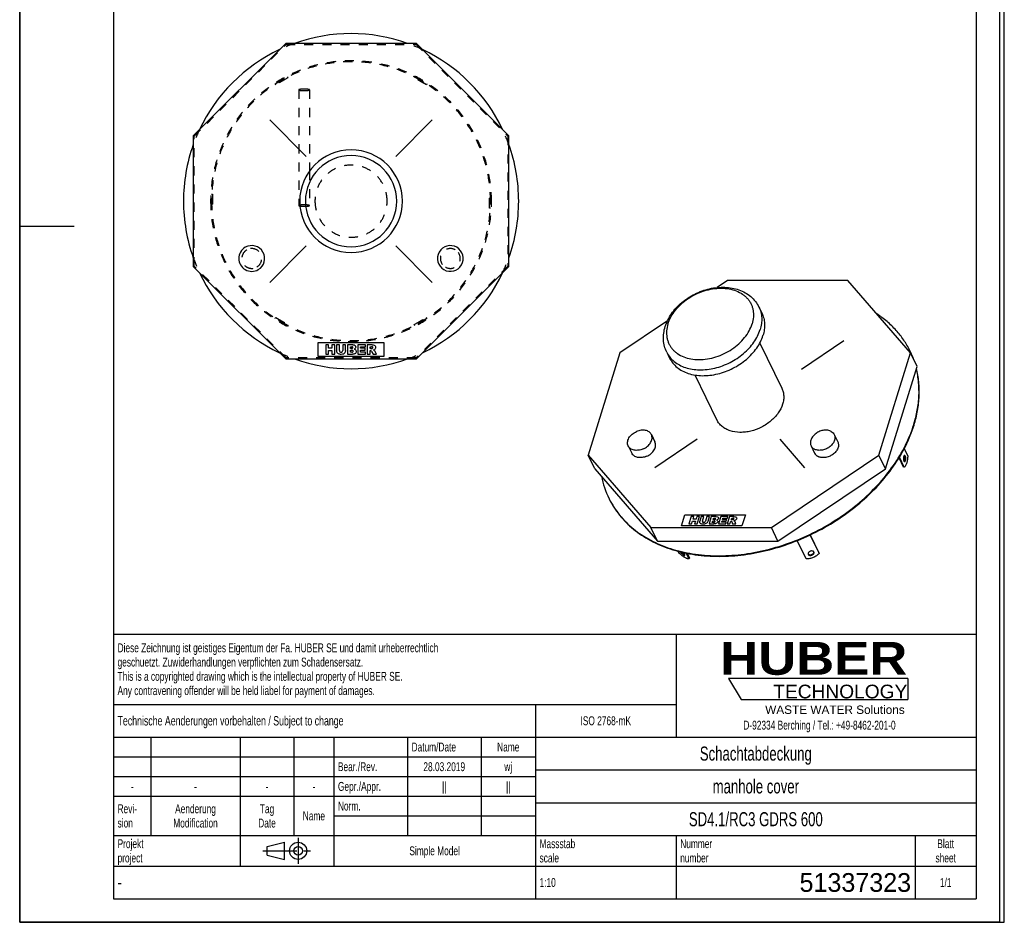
# Model space of a CAD drawing. Header units: millimetres. Extents: x 0 to 2100, y 0 to 2970.
# Tile 1 of 2: x 0 to 2100, y 0 to 1926. Entities that reach past the tile are written whole.
import ezdxf

# ---------------------------------------------------------------- set-up
doc = ezdxf.new("R2010")
doc.units = ezdxf.units.MM
doc.header["$LTSCALE"] = 193.6
doc.linetypes.add('CENTER', pattern=[0.6, 0.375, -0.075, 0.075, -0.075])
doc.linetypes.add('HIDDEN', pattern=[0.2, 0.1, -0.1])
doc.layers.get('0').update_dxf_attribs({"linetype": 'CONTINUOUS'})
for name, color, linetype in [('_ACHSEN', 7, 'CONTINUOUS'), ('_KURVEN', 7, 'CONTINUOUS'), ('_ZEICHNUNGSELEM', 7, 'CONTINUOUS'), ('DEFAULT_2', 8, 'HIDDEN'), ('HUBER_Logo_BL0', 7, 'CONTINUOUS')]:
    doc.layers.add(name, color=color, linetype=linetype)
doc.styles.get("Standard").update_dxf_attribs({"font": 'txt', "width": 0.7})
doc.styles.add('TEXTSTYLE_2', font='ariblk.ttf')
doc.styles.add('TEXTSTYLE_3', font='arial.ttf')
doc.styles.add('TEXTSTYLE_5', font='txt', dxfattribs={"width": 0.8})
doc.styles.add('TEXTSTYLE_6', font='txt')

# ---------------------------------------------------------------- blocks, each defined once
blk = doc.blocks.new('HUBER_LOGO_BL0', base_point=(1705.8, 504.8))
at = {"layer": 'HUBER_Logo_BL0', "color": 5, "linetype": 'Continuous'}
for p, q in [((1894.2, 520.3), (1511.7, 520.3)), ((1511.7, 520.3), (1538.7, 475.3)), ((1894.2, 520.3), (1894.2, 475.3)), ((1538.7, 475.3), (1894.2, 475.3))]:
    blk.add_line(p, q, dxfattribs=at)
at = {"layer": 'HUBER_Logo_BL0', "color": 2, "linetype": 'Continuous', "attachment_point": 3, "line_spacing_factor": 0.78}
for s, insert, char_height, width, style in [('HUBER\\P\\Farial.ttf;\\H29.25;TECHNOLOGY ', (1893.2, 598.3), 70.2, 387.672, 'TEXTSTYLE_2'), ('WASTE WATER Solutions', (1887.6, 462.6), 18, 297.033, 'TEXTSTYLE_3')]:
    blk.add_mtext(s, dxfattribs=dict(at, insert=insert, char_height=char_height, width=width, style=style))
at = {"layer": 'HUBER_Logo_BL0', "color": 2, "linetype": 'Continuous', "insert": (1705.8, 430.2), "char_height": 19, "width": 810.893, "attachment_point": 2, "line_spacing_factor": 0.96}
blk.add_mtext('D-92334 Berching / Tel.: +49-8462-201-0', dxfattribs=at)
blk = doc.blocks.new('PROJEKTIONSMETHODE_1_BL1', base_point=(570, 152.5))
at = {"color": 2, "linetype": 'Continuous'}
for p, q in [((527.8, 161.7), (564.5, 170.8)), ((564.5, 134.2), (564.5, 170.8)), ((527.8, 143.3), (527.8, 161.7)), ((527.8, 143.3), (564.5, 134.2))]:
    blk.add_line(p, q, dxfattribs=at)
at = {"color": 2, "linetype": 'CENTER'}
for p, q in [((593.8, 180), (593.8, 125)), ((518.7, 152.5), (621.3, 152.5))]:
    blk.add_line(p, q, dxfattribs=at)
at = {"color": 2, "linetype": 'Continuous'}
for radius in [18.3, 9.17]:
    blk.add_circle((593.8, 152.5), radius, dxfattribs=at)
blk = doc.blocks.new('*T5')
at = {"color": 3, "linetype": 'Continuous'}
for p, q in [((0, 0), (1840, 0)), ((0, 0), (0, -565)), ((1200, 0), (1200, -220)), ((1840, 0), (1840, -565)), ((0, -150), (1200, -150)), ((900, -150), (900, -565)), ((0, -220), (1840, -220)), ((80, -220), (80, -430)), ((270, -220), (270, -495)), ((385, -220), (385, -430)), ((470, -220), (470, -495)), ((627, -220), (627, -430)), ((784, -220), (784, -430)), ((0, -262), (900, -262)), ((900, -290), (1840, -290)), ((0, -304), (900, -304)), ((0, -346), (900, -346)), ((900, -360), (1840, -360)), ((470, -388), (900, -388)), ((0, -430), (1840, -430)), ((1200, -430), (1200, -565)), ((1710, -430), (1710, -565)), ((0, -495), (1840, -495)), ((0, -565), (1840, -565))]:
    blk.add_line(p, q, dxfattribs=at)
at = {"layer": '_ZEICHNUNGSELEM', "color": 2, "linetype": 'Continuous', "line_spacing_factor": 0.96}
for s, insert, char_height, width, attachment_point in [('Diese Zeichnung ist geistiges Eigentum der Fa. HUBER SE und damit urheberrechtlich \\Pgeschuetzt. Zuwiderhandlungen verpflichten zum Schadensersatz.\\PThis is a copyrighted drawing which is the intellectual property of HUBER SE.\\PAny contravening offender will be held liabel for payment of damages.', (8.75, -19.9), 19, 2214.8571, 1), ('Technische Aenderungen vorbehalten / Subject to change', (8.75, -175), 20, 1524.7619, 1), ('ISO 2768-mK', (1050, -175.5), 19, 332.9524, 2), ('Datum/Date', (635.75, -231.5), 19, 292.2381, 1), ('Name', (842, -231.5), 19, 126.6667, 2), ('Schachtabdeckung', (1370, -240), 30, 680, 2), ('Bear./Rev.', (478.75, -273.5), 19, 272.3333, 1), ('wj', (842, -273.5), 19, 64.2381, 2), ('28.03.2019', (705.5, -273.5), 19, 278.6667, 2), ('Gepr./Appr.', (478.75, -315.5), 19, 299.4762, 1), ('||', (705.5, -315.5), 19, 50.6667, 2), ('||', (842, -315.5), 19, 50.6667, 2), ('manhole cover', (1370, -310), 30, 564.2857, 2), ('-', (40, -315.5), 19, 34.381, 2), ('-', (175, -315.5), 19, 34.381, 2), ('-', (327.5, -315.5), 19, 34.381, 2), ('-', (427.5, -315.5), 19, 34.381, 2), ('Revi-\\Psion', (8.75, -363.3), 19, 138.4286, 1), ('Aenderung\\PModification', (175, -363.3), 19, 295.8571, 2), ('Tag\\PDate', (327.5, -363.3), 19, 110.381, 2), ('Norm. ', (478.75, -357.5), 19, 175.5238, 1), ('SD4.1/RC3 GDRS 600', (1370, -380), 30, 845.7143, 2), ('Name', (427.5, -378.5), 19, 126.6667, 2), ('Projekt\\Pproject', (8.75, -437.8), 19, 183.6667, 1), ('Massstab\\Pscale', (908.75, -437.8), 19, 224.381, 1), ('Nummer\\Pnumber', (1208.75, -437.8), 19, 186.381, 1), ('Blatt\\Psheet', (1775, -437.8), 19, 130.2857, 2), ('Simple Model', (685, -453), 19, 328.4286, 2), ('1:10', (908.75, -520.5), 19, 94.0952, 1), ('1/1', (1775, -520.5), 19, 79.619, 2)]:
    blk.add_mtext(s, dxfattribs=dict(at, insert=insert, char_height=char_height, width=width, attachment_point=attachment_point))
for s, insert, char_height, width, attachment_point, style in [('51337323', (1701.25, -510), 40, 546.6667, 3, 'TEXTSTYLE_6'), ('-', (8.75, -517.5), 25, 18.3333, 1, 'TEXTSTYLE_5')]:
    blk.add_mtext(s, dxfattribs=dict(at, insert=insert, char_height=char_height, width=width, attachment_point=attachment_point, style=style))

msp = doc.modelspace()

# ---------------------------------------------------------------- linework, layer by layer
at = {"color": 7, "linetype": 'Continuous'}
for p, q in [((0, 0), (0, 2970)), ((0, 0), (0, 2970)), ((2100, 0), (2100, 2970)), ((2100, 0), (2100, 2970)), ((567.36, 1875.07), (370.24, 1677.95)), ((846.12, 1875.07), (567.36, 1875.07)), ((1043.24, 1677.95), (846.12, 1875.07)), ((370.24, 1677.95), (370.24, 1399.18)), ((1043.24, 1399.18), (1043.24, 1677.95)), ((370.24, 1399.18), (567.36, 1202.07)), ((846.12, 1202.07), (1043.24, 1399.18)), ((1509.36, 1369.19), (1487.32, 1354.34)), ((1766.12, 1369.19), (1509.36, 1369.19)), ((1899.96, 1214.78), (1766.12, 1369.19)), ((1381.44, 1283.03), (1280.09, 1214.78)), ((567.36, 1202.07), (846.12, 1202.07)), ((1280.09, 1214.78), (1212.61, 996.41)), ((1856.01, 1072.56), (1899.96, 1214.78)), ((1914, 1186.19), (1899.96, 1214.78)), ((1846.52, 967.82), (1914, 1186.19)), ((1832.48, 996.41), (1856.01, 1072.56)), ((1226.64, 967.82), (1212.61, 996.41)), ((1212.61, 996.41), (1346.45, 842.01)), ((1603.21, 842.01), (1832.48, 996.41)), ((1846.52, 967.82), (1832.48, 996.41)), ((1226.64, 967.82), (1360.48, 813.41)), ((1617.24, 813.41), (1846.52, 967.82)), ((1346.45, 842.01), (1603.21, 842.01)), ((1360.48, 813.41), (1346.45, 842.01)), ((1617.24, 813.41), (1603.21, 842.01)), ((1360.48, 813.41), (1617.24, 813.41)), ((0, 0), (2100, 0)), ((0, 0), (2100, 0))]:
    msp.add_line(p, q, dxfattribs=at)
at = {"color": 3, "linetype": 'Continuous'}
for p, q in [((0, 2950), (0, 1485)), ((2090, 2950), (2090, 0)), ((0, 1485), (0, 0)), ((0, 1485), (116, 1485)), ((2090, 0), (0, 0))]:
    msp.add_line(p, q, dxfattribs=at)
at = {"color": 5, "linetype": 'Continuous'}
for p, q in [((200, 2900), (200, 50)), ((2040, 2900), (2040, 50)), ((200, 50), (2040, 50))]:
    msp.add_line(p, q, dxfattribs=at)
at = {"color": 7, "linetype": 'Continuous'}
for centre, radius, start, end in [((706.74, 1538.57), 357.5, 70.27509, 109.72491), ((706.74, 1538.57), 357.5, 115.28068, 154.71932), ((706.74, 1538.57), 357.5, 25.28068, 64.71932), ((706.74, 1538.57), 357.5, 160.27509, 180), ((706.74, 1538.57), 357.5, 0, 19.72491), ((706.74, 1538.57), 357.5, 180, 199.72491), ((706.74, 1538.57), 357.5, 340.27509, 360), ((706.74, 1538.57), 357.5, 205.28068, 244.71932), ((706.74, 1538.57), 357.5, 295.28068, 334.71932), ((1731.51, 1137.59), 186.1, 25.71219, 26.13852), ((1731.05, 1137.38), 186.61, 20.67148, 25.7085), ((1731.7, 1136.16), 186.57, 20.67124, 26.1346), ((706.74, 1538.57), 357.5, 250.27509, 289.72491), ((1426.26, 987.63), 188.8, 191.12129, 206.09224), ((1423.78, 986.58), 186.11, 206.13853, 206.56482)]:
    msp.add_arc(centre, radius, start, end, dxfattribs=at)
for points, knots in [([(1898.58, 1219.58), (1894.74, 1227.4), (1885.9, 1242.61), (1869.49, 1263.48), (1850.07, 1282.26), (1835.47, 1293.1), (1827.78, 1298.11)], [0, 0, 0, 0, 0.244533, 0.4913423, 0.7425511, 1, 1, 1, 1]), ([(1906.92, 1062.08), (1910.03, 1072.14), (1915, 1092.3), (1918.53, 1122.74), (1917.93, 1152.49), (1914.74, 1171.8), (1912.47, 1181.15)], [0, 0, 0, 0, 0.2619929, 0.5150473, 0.7604515, 1, 1, 1, 1]), ([(1907.53, 1060.84), (1910.69, 1071.06), (1915.72, 1091.53), (1919.2, 1122.45), (1918.43, 1152.64), (1915.04, 1172.21), (1912.64, 1181.68)], [0, 0, 0, 0, 0.2621303, 0.5151898, 0.7605221, 1, 1, 1, 1]), ([(1257.31, 903.35), (1260.32, 897.21), (1267.05, 885.22), (1279.11, 868.37), (1293.06, 852.76), (1308.82, 838.47), (1326.28, 825.59), (1351.98, 810.24), (1387.97, 795.09), (1435.27, 783.89), (1486.07, 779.66), (1539.11, 782.47), (1593.09, 792.22), (1646.68, 808.67), (1698.55, 831.41), (1747.42, 859.86), (1792.09, 893.34), (1831.44, 931.01), (1864.49, 971.96), (1890.42, 1015.18), (1902.82, 1045.62), (1907.53, 1060.84)], [0, 0, 0, 0, 0.025303, 0.050752, 0.0764867, 0.1026352, 0.1293098, 0.156603, 0.2132554, 0.2729662, 0.3357172, 0.4012083, 0.4689156, 0.5381521, 0.608126, 0.6779966, 0.7469301, 0.8141549, 0.8790183, 0.9410455, 1, 1, 1, 1]), ([(1257.32, 903.35), (1260.37, 897.24), (1267.17, 885.32), (1279.33, 868.59), (1293.37, 853.09), (1309.2, 838.91), (1326.71, 826.15), (1352.47, 810.94), (1388.5, 795.97), (1435.8, 784.96), (1486.56, 780.9), (1539.52, 783.84), (1593.39, 793.69), (1646.85, 810.21), (1698.58, 832.98), (1747.31, 861.44), (1791.83, 894.89), (1831.06, 932.51), (1864.01, 973.38), (1889.85, 1016.52), (1902.23, 1046.89), (1906.92, 1062.08)], [0, 0, 0, 0, 0.0252979, 0.0507508, 0.0764971, 0.1026637, 0.1293609, 0.1566799, 0.2133875, 0.2731495, 0.33594, 0.4014548, 0.4691686, 0.5383952, 0.6083451, 0.6781813, 0.7470743, 0.8142566, 0.8790799, 0.9410726, 1, 1, 1, 1])]:
    msp.add_open_spline(points, degree=3, knots=knots, dxfattribs=at)
at = {"layer": '_ACHSEN', "color": 8, "linetype": 'HIDDEN'}
for p, q in [((545, 1788.71), (570.98, 1803.71)), ((545, 1788.71), (545.19, 1788.38)), ((545.19, 1788.38), (545.2, 1788.36)), ((545.2, 1788.36), (546, 1786.98)), ((571.98, 1801.98), (546, 1786.98)), ((563.62, 1799.46), (552.36, 1792.96)), ((552.36, 1792.96), (553.36, 1791.23)), ((564.62, 1797.73), (553.36, 1791.23)), ((563.62, 1799.46), (564.62, 1797.73)), ((570.98, 1803.71), (571.17, 1803.38)), ((571.17, 1803.38), (571.18, 1803.37)), ((571.18, 1803.37), (571.98, 1801.98)), ((842.3, 1803.37), (841.5, 1801.98)), ((867.48, 1786.98), (841.5, 1801.98)), ((842.31, 1803.38), (842.3, 1803.37)), ((842.5, 1803.71), (842.31, 1803.38)), ((842.5, 1803.71), (868.48, 1788.71)), ((849.86, 1799.46), (848.86, 1797.73)), ((860.12, 1791.23), (848.86, 1797.73)), ((861.12, 1792.96), (849.86, 1799.46)), ((861.12, 1792.96), (860.12, 1791.23)), ((868.28, 1788.36), (867.48, 1786.98)), ((868.29, 1788.38), (868.28, 1788.36)), ((868.48, 1788.71), (868.29, 1788.38)), ((409.24, 1523.57), (409.24, 1553.57)), ((409.24, 1553.57), (409.62, 1553.57)), ((409.24, 1545.07), (411.24, 1545.07)), ((409.24, 1545.07), (409.24, 1538.57)), ((409.24, 1538.57), (409.24, 1532.07)), ((409.62, 1553.57), (409.66, 1553.57)), ((409.66, 1553.57), (411.24, 1553.57)), ((411.24, 1553.57), (411.24, 1523.57)), ((411.24, 1545.07), (411.24, 1532.07)), ((1003.82, 1553.57), (1002.24, 1553.57)), ((1002.24, 1523.57), (1002.24, 1553.57)), ((1004.24, 1545.07), (1002.24, 1545.07)), ((1002.24, 1532.07), (1002.24, 1545.07)), ((1003.86, 1553.57), (1003.82, 1553.57)), ((1004.24, 1553.57), (1003.86, 1553.57)), ((1004.24, 1553.57), (1004.24, 1523.57)), ((1004.24, 1538.57), (1004.24, 1545.07)), ((1004.24, 1532.07), (1004.24, 1538.57)), ((409.24, 1532.07), (411.24, 1532.07)), ((409.24, 1523.57), (409.62, 1523.57)), ((409.62, 1523.57), (409.66, 1523.57)), ((409.66, 1523.57), (411.24, 1523.57)), ((1004.24, 1532.07), (1002.24, 1532.07)), ((1003.82, 1523.57), (1002.24, 1523.57)), ((1003.86, 1523.57), (1003.82, 1523.57)), ((1004.24, 1523.57), (1003.86, 1523.57)), ((545, 1288.42), (545.19, 1288.75)), ((570.98, 1273.42), (545, 1288.42)), ((545.19, 1288.75), (545.2, 1288.78)), ((545.2, 1288.78), (546, 1290.16)), ((546, 1290.16), (571.98, 1275.16)), ((552.36, 1284.17), (553.36, 1285.91)), ((552.36, 1284.17), (563.62, 1277.67)), ((553.36, 1285.91), (564.62, 1279.41)), ((841.5, 1275.16), (867.48, 1290.16)), ((868.48, 1288.42), (842.5, 1273.42)), ((848.86, 1279.41), (860.12, 1285.91)), ((849.86, 1277.67), (861.12, 1284.17)), ((861.12, 1284.17), (860.12, 1285.91)), ((868.28, 1288.78), (867.48, 1290.16)), ((868.29, 1288.75), (868.28, 1288.78)), ((868.48, 1288.42), (868.29, 1288.75)), ((563.62, 1277.67), (564.62, 1279.41)), ((570.98, 1273.42), (571.17, 1273.75)), ((571.17, 1273.75), (571.18, 1273.77)), ((571.18, 1273.77), (571.98, 1275.16)), ((842.3, 1273.77), (841.5, 1275.16)), ((842.31, 1273.75), (842.3, 1273.77)), ((842.5, 1273.42), (842.31, 1273.75)), ((849.86, 1277.67), (848.86, 1279.41))]:
    msp.add_line(p, q, dxfattribs=at)
at = {"layer": '_ACHSEN', "color": 7, "linetype": 'Continuous'}
for p, q in [((1576.63, 1312.7), (1582.73, 1300.27)), ((1578.29, 1235.55), (1625.41, 1139.52)), ((1380.02, 1216.23), (1386.13, 1203.79)), ((1440.04, 1167.71), (1487.16, 1071.68)), ((1347.2, 1040.6), (1354.83, 1025.06)), ((1737.26, 1040.6), (1744.89, 1025.06)), ((1297.83, 1016.37), (1305.45, 1000.83)), ((1687.88, 1016.37), (1695.51, 1000.83)), ((1886.48, 1010.28), (1894.03, 994.89)), ((1884.92, 971.39), (1875.4, 990.8)), ((1886.77, 971.39), (1876.43, 992.46)), ((1886.77, 971.39), (1884.92, 971.39)), ((1685.62, 826.29), (1704.8, 787.2)), ((1685.75, 826.35), (1704.3, 788.55)), ((1677.24, 775.45), (1658.18, 814.29)), ((1406.86, 787.2), (1404.72, 791.54)), ((1421.12, 787.74), (1427.16, 775.45)), ((1423.36, 787.27), (1428.5, 776.8)), ((1681.88, 785.28), (1682, 784.99)), ((1694.07, 789.79), (1693.94, 790.08)), ((1704.8, 787.2), (1704.3, 788.55)), ((1427.16, 775.45), (1428.5, 776.8))]:
    msp.add_line(p, q, dxfattribs=at)
for centre, radius, start, end in [((706.74, 1538.57), 109.5, 0, 180), ((706.74, 1538.57), 109.5, 180, 360), ((494.99, 1416.32), 27.5, 120, 300), ((494.99, 1416.32), 27.5, 300, 120), ((918.48, 1416.32), 27.5, 60, 240), ((918.48, 1416.32), 27.5, 240, 60)]:
    msp.add_arc(centre, radius, start, end, dxfattribs=at)
at = {"layer": '_ACHSEN', "color": 9, "linetype": 'Continuous'}
for start, end in [(0, 180), (180, 360)]:
    msp.add_arc((706.74, 1538.57), 97.33, start, end, dxfattribs=at)
at = {"layer": '_ACHSEN', "color": 8, "linetype": 'HIDDEN'}
for centre, radius, start, end in [((706.74, 1538.57), 77, 0, 180), ((706.74, 1538.57), 77, 180, 360), ((494.99, 1416.32), 21.2, 120, 300), ((494.99, 1416.32), 21.2, 300, 120), ((918.48, 1416.32), 21.2, 60, 240), ((918.48, 1416.32), 21.2, 240, 60)]:
    msp.add_arc(centre, radius, start, end, dxfattribs=at)
at = {"layer": '_ACHSEN', "color": 7, "linetype": 'Continuous'}
for points, knots in [([(1376.72, 1270.93), (1378.21, 1275.74), (1382.06, 1285.27), (1390.06, 1298.67), (1400.11, 1311.15), (1416, 1326.33), (1434.82, 1338.6), (1455.38, 1347.38), (1471.39, 1352.08), (1487.6, 1354.74), (1503.65, 1355.28), (1519.22, 1353.63), (1533.95, 1349.76), (1547.5, 1343.65), (1559.48, 1335.35), (1569.47, 1325.02), (1574.55, 1316.94), (1576.63, 1312.7)], [0, 0, 0, 0, 0.0602636, 0.1222747, 0.1860361, 0.2513419, 0.3846533, 0.4517738, 0.5183244, 0.5837695, 0.6477025, 0.7098968, 0.7703338, 0.8291955, 0.8868171, 0.9436113, 1, 1, 1, 1]), ([(1582.73, 1300.27), (1584.46, 1296.74), (1587.23, 1289.21), (1589.02, 1277.14), (1588.45, 1264.55), (1586.57, 1256.19), (1585.28, 1252.03)], [0, 0, 0, 0, 0.2390843, 0.4829162, 0.7355749, 1, 1, 1, 1]), ([(1380.02, 1216.23), (1378, 1220.35), (1375.59, 1226.88), (1373.73, 1235.93), (1372.76, 1245.21), (1373.24, 1257.06), (1375.31, 1266.36), (1376.72, 1270.93)], [0, 0, 0, 0, 0.245677, 0.3691889, 0.4933278, 0.7440963, 1, 1, 1, 1]), ([(1386.13, 1203.79), (1387.97, 1200.03), (1392.58, 1192.8), (1401.79, 1183.58), (1413.09, 1176.13), (1426.14, 1170.63), (1440.63, 1167.21), (1456.19, 1165.91), (1472.44, 1166.77), (1488.97, 1169.76), (1505.39, 1174.8), (1526.48, 1184.04), (1545.76, 1196.74), (1561.98, 1212.26), (1572.1, 1224.81), (1580.04, 1238.05), (1583.84, 1247.37), (1585.28, 1252.03)], [0, 0, 0, 0, 0.0506985, 0.1025338, 0.1564624, 0.21314, 0.2728775, 0.3356566, 0.4011768, 0.4689144, 0.5381819, 0.608187, 0.7468171, 0.8140719, 0.8789642, 0.9410192, 1, 1, 1, 1]), ([(1625.41, 1139.52), (1626.63, 1137.03), (1628.58, 1131.74), (1629.84, 1123.25), (1629.44, 1114.4), (1628.11, 1108.52), (1627.21, 1105.6)], [0, 0, 0, 0, 0.2390843, 0.4829162, 0.7355749, 1, 1, 1, 1]), ([(1627.21, 1105.6), (1625.14, 1098.89), (1620.08, 1089.1), (1610.82, 1077.64), (1602.34, 1069.52), (1592.72, 1062.31), (1578.73, 1054.16), (1563.48, 1048.46), (1547.85, 1045.64), (1532.99, 1044.85), (1518.66, 1046.94), (1506.12, 1052.22), (1498.18, 1057.46), (1491.7, 1063.95), (1488.46, 1069.03), (1487.16, 1071.68)], [0, 0, 0, 0, 0.1207626, 0.1857005, 0.2530024, 0.322015, 0.3919658, 0.531102, 0.598887, 0.6644532, 0.7867106, 0.843428, 0.8973944, 0.9492659, 1, 1, 1, 1]), ([(1347.2, 1040.6), (1346.66, 1041.71), (1345.24, 1043.84), (1342.33, 1046.44), (1338.73, 1048.39), (1333.06, 1050.09), (1325.01, 1050.22), (1318.7, 1048.46), (1315.62, 1047.14)], [0, 0, 0, 0, 0.1054791, 0.2141866, 0.3286614, 0.4503544, 0.7147104, 1, 1, 1, 1]), ([(1731, 1047.14), (1729.93, 1047.76), (1727.59, 1048.81), (1723.77, 1049.77), (1719.64, 1050.12), (1713.8, 1049.79), (1706.44, 1047.85), (1698.42, 1043.51), (1691.88, 1037.56), (1688.15, 1031.56), (1686.63, 1026.58), (1686.26, 1022.98), (1686.64, 1019.52), (1687.39, 1017.37), (1687.88, 1016.37)], [0, 0, 0, 0, 0.0566342, 0.116506, 0.1796248, 0.2456603, 0.3836298, 0.5240835, 0.6596091, 0.784302, 0.8419659, 0.8966201, 0.9489477, 1, 1, 1, 1]), ([(1297.83, 1016.37), (1297.23, 1017.59), (1296.36, 1020.28), (1296.22, 1024.6), (1297.19, 1029.06), (1299.23, 1033.46), (1302.22, 1037.64), (1307.38, 1042.74), (1312.19, 1045.68), (1315.62, 1047.14)], [0, 0, 0, 0, 0.1039612, 0.2117209, 0.3261174, 0.4485325, 0.5788873, 0.7159014, 1, 1, 1, 1]), ([(1329.41, 1009.83), (1332.84, 1011.29), (1337.65, 1014.22), (1342.81, 1019.33), (1345.8, 1023.51), (1347.84, 1027.91), (1348.81, 1032.37), (1348.67, 1036.69), (1347.8, 1039.37), (1347.2, 1040.6)], [0, 0, 0, 0, 0.2840986, 0.4211127, 0.5514675, 0.6738826, 0.7882791, 0.8960388, 1, 1, 1, 1]), ([(1737.26, 1040.6), (1737.75, 1039.6), (1738.51, 1037.45), (1738.89, 1033.99), (1738.51, 1030.39), (1736.99, 1025.41), (1733.26, 1019.41), (1726.72, 1013.46), (1718.7, 1009.11), (1711.34, 1007.18), (1705.5, 1006.84), (1701.37, 1007.2), (1697.55, 1008.16), (1695.21, 1009.21), (1694.14, 1009.83)], [0, 0, 0, 0, 0.0510523, 0.1033799, 0.1580341, 0.215698, 0.3403909, 0.4759165, 0.6163702, 0.7543397, 0.8203752, 0.883494, 0.9433658, 1, 1, 1, 1]), ([(1731, 1047.14), (1732.35, 1046.36), (1734.81, 1044.48), (1736.6, 1041.94), (1737.26, 1040.6)], [0, 0, 0, 0, 0.5105782, 1, 1, 1, 1]), ([(1329.41, 1009.83), (1326.33, 1008.51), (1320.02, 1006.74), (1311.97, 1006.88), (1306.3, 1008.58), (1302.7, 1010.53), (1299.79, 1013.13), (1298.37, 1015.25), (1297.83, 1016.37)], [0, 0, 0, 0, 0.2852896, 0.5496456, 0.6713386, 0.7858134, 0.8945209, 1, 1, 1, 1]), ([(1337.04, 994.29), (1340.47, 995.75), (1345.28, 998.68), (1350.44, 1003.79), (1353.43, 1007.97), (1355.46, 1012.37), (1356.44, 1016.83), (1356.29, 1021.15), (1355.43, 1023.83), (1354.83, 1025.06)], [0, 0, 0, 0, 0.2840986, 0.4211127, 0.5514675, 0.6738826, 0.7882791, 0.8960388, 1, 1, 1, 1]), ([(1687.88, 1016.37), (1688.54, 1015.03), (1690.33, 1012.49), (1692.79, 1010.61), (1694.14, 1009.83)], [0, 0, 0, 0, 0.4894218, 1, 1, 1, 1]), ([(1744.89, 1025.06), (1745.38, 1024.06), (1746.13, 1021.91), (1746.51, 1018.45), (1746.14, 1014.85), (1744.62, 1009.87), (1740.89, 1003.87), (1734.35, 997.92), (1726.33, 993.57), (1718.97, 991.64), (1713.13, 991.3), (1709, 991.66), (1705.18, 992.62), (1702.84, 993.67), (1701.77, 994.29)], [0, 0, 0, 0, 0.0510523, 0.1033799, 0.1580341, 0.215698, 0.3403909, 0.4759165, 0.6163702, 0.7543397, 0.8203752, 0.883494, 0.9433658, 1, 1, 1, 1]), ([(1337.04, 994.29), (1333.95, 992.97), (1327.64, 991.2), (1319.59, 991.34), (1313.92, 993.04), (1310.33, 994.99), (1307.42, 997.59), (1306, 999.71), (1305.45, 1000.83)], [0, 0, 0, 0, 0.2852896, 0.5496456, 0.6713386, 0.7858134, 0.8945209, 1, 1, 1, 1]), ([(1695.51, 1000.83), (1696.17, 999.49), (1697.96, 996.95), (1700.42, 995.07), (1701.77, 994.29)], [0, 0, 0, 0, 0.4894218, 1, 1, 1, 1]), ([(1887.35, 995.86), (1887.21, 995.86), (1886.93, 995.8), (1886.54, 995.55), (1886.18, 995.16), (1885.71, 994.41), (1885.25, 993.17), (1884.91, 991.44), (1884.78, 989.52), (1884.87, 987.59), (1885.18, 985.82), (1885.54, 984.73), (1885.77, 984.26)], [0, 0, 0, 0, 0.0313934, 0.066536, 0.1078922, 0.1565391, 0.2753624, 0.4178848, 0.5738379, 0.7308845, 0.876531, 1, 1, 1, 1]), ([(1887.08, 994.45), (1887.03, 994.54), (1886.85, 994.89), (1886.62, 995.21), (1886.43, 995.41)], [0, 0, 0, 0, 0.2786223, 1, 1, 1, 1]), ([(1886.43, 983.3), (1886.66, 983.54), (1887.08, 984.19), (1887.54, 985.36), (1887.86, 986.8), (1888.04, 988.41), (1888.05, 990.08), (1887.89, 991.7), (1887.59, 993.17), (1887.27, 994.06), (1887.08, 994.45)], [0, 0, 0, 0, 0.0866466, 0.1962804, 0.3252186, 0.4669439, 0.613478, 0.7563449, 0.8874461, 1, 1, 1, 1]), ([(1894.03, 994.89), (1894, 992.26), (1893.73, 988.39), (1892.86, 983.45), (1892, 980.12), (1890.95, 977.19), (1889.74, 974.72), (1888.38, 972.77), (1887.31, 971.76), (1886.77, 971.39)], [0, 0, 0, 0, 0.3121755, 0.4589902, 0.5954763, 0.719105, 0.8280294, 0.9214149, 1, 1, 1, 1]), ([(1888.92, 994.45), (1888.82, 994.66), (1888.6, 995.03), (1888.22, 995.49), (1887.8, 995.78), (1887.49, 995.86), (1887.35, 995.86)], [0, 0, 0, 0, 0.3159479, 0.5820842, 0.8045575, 1, 1, 1, 1]), ([(1887.35, 982.86), (1887.48, 982.86), (1887.76, 982.92), (1888.15, 983.16), (1888.51, 983.56), (1888.98, 984.3), (1889.44, 985.54), (1889.78, 987.27), (1889.91, 989.19), (1889.82, 991.12), (1889.51, 992.9), (1889.15, 993.98), (1888.92, 994.45)], [0, 0, 0, 0, 0.0313934, 0.066536, 0.1078922, 0.1565391, 0.2753624, 0.4178848, 0.5738379, 0.7308845, 0.876531, 1, 1, 1, 1]), ([(1885.77, 984.26), (1885.88, 984.06), (1886.09, 983.68), (1886.47, 983.22), (1886.89, 982.93), (1887.2, 982.86), (1887.35, 982.86)], [0, 0, 0, 0, 0.3159479, 0.5820842, 0.8045575, 1, 1, 1, 1]), ([(1427.16, 775.45), (1426.61, 775.36), (1425.35, 775.4), (1423.33, 775.91), (1420.99, 776.86), (1418.4, 778.24), (1415.62, 780.01), (1411.64, 782.91), (1408.75, 785.4), (1406.86, 787.2)], [0, 0, 0, 0, 0.0686659, 0.1553357, 0.2607502, 0.3838241, 0.522397, 0.6735982, 1, 1, 1, 1]), ([(1409.42, 790.39), (1409.43, 790.36), (1409.47, 790.26), (1409.52, 790.16), (1409.56, 790.08)], [0, 0, 0, 0, 0.2428476, 1, 1, 1, 1]), ([(1409.56, 790.08), (1409.78, 789.62), (1410.38, 788.66), (1411.48, 787.27), (1412.8, 785.89), (1414.21, 784.65), (1415.41, 783.79), (1416.33, 783.27), (1416.93, 782.99), (1417.47, 782.82), (1417.92, 782.75), (1418.31, 782.78), (1418.51, 782.9), (1418.58, 782.97)], [0, 0, 0, 0, 0.1275652, 0.2782049, 0.4398875, 0.5992188, 0.7430864, 0.8056565, 0.8604679, 0.9068315, 0.9446349, 0.9747798, 1, 1, 1, 1]), ([(1411.94, 789.77), (1412.42, 789.12), (1413.48, 787.89), (1415.21, 786.27), (1416.73, 785.15), (1417.88, 784.51), (1418.41, 784.3), (1418.66, 784.23)], [0, 0, 0, 0, 0.2718807, 0.552998, 0.8060866, 0.9119476, 1, 1, 1, 1]), ([(1418.35, 784.99), (1418.2, 785.31), (1417.81, 785.98), (1416.82, 787.36), (1415.92, 788.35), (1415.27, 788.99)], [0, 0, 0, 0, 0.2120221, 0.4561508, 1, 1, 1, 1]), ([(1418.58, 782.97), (1418.66, 783.06), (1418.79, 783.31), (1418.78, 783.79), (1418.64, 784.37), (1418.46, 784.77), (1418.35, 784.99)], [0, 0, 0, 0, 0.1693051, 0.3817416, 0.6574059, 1, 1, 1, 1]), ([(1704.8, 787.2), (1703.25, 785.27), (1699.46, 781.76), (1692.63, 777.94), (1685.06, 775.64), (1679.79, 775.28), (1677.24, 775.45)], [0, 0, 0, 0, 0.2392544, 0.494328, 0.7524341, 1, 1, 1, 1]), ([(1693.94, 790.08), (1693.81, 790.34), (1693.47, 790.85), (1692.77, 791.45), (1691.89, 791.91), (1690.5, 792.32), (1688.52, 792.37), (1686.17, 791.77), (1684.05, 790.6), (1682.68, 789.22), (1681.99, 787.97), (1681.7, 787.05), (1681.65, 786.14), (1681.78, 785.55), (1681.88, 785.28)], [0, 0, 0, 0, 0.0512439, 0.1050335, 0.1626019, 0.2244657, 0.3595633, 0.5041896, 0.6478009, 0.7802313, 0.8405011, 0.8965826, 0.9492571, 1, 1, 1, 1]), ([(1681.71, 785.99), (1682.02, 785.52), (1682.94, 784.71), (1684.78, 784.11), (1686.89, 784.08), (1689.07, 784.6), (1691.05, 785.62), (1692.64, 787.03), (1693.63, 788.67), (1693.81, 789.9), (1693.74, 790.45)], [0, 0, 0, 0, 0.1049478, 0.2241204, 0.3577942, 0.5001611, 0.6424943, 0.7760773, 0.8951351, 1, 1, 1, 1]), ([(1682, 784.99), (1682.13, 784.73), (1682.47, 784.23), (1683.17, 783.62), (1684.05, 783.16), (1685.45, 782.75), (1687.42, 782.71), (1689.78, 783.31), (1691.89, 784.48), (1693.26, 785.86), (1693.96, 787.1), (1694.24, 788.03), (1694.29, 788.94), (1694.17, 789.52), (1694.07, 789.79)], [0, 0, 0, 0, 0.0512439, 0.1050335, 0.1626019, 0.2244657, 0.3595633, 0.5041896, 0.6478009, 0.7802313, 0.8405011, 0.8965826, 0.9492571, 1, 1, 1, 1])]:
    msp.add_open_spline(points, degree=3, knots=knots, dxfattribs=at)
at = {"layer": '_ACHSEN', "color": 9, "linetype": 'Continuous'}
for points, knots in [([(1382.7, 1276.66), (1384.29, 1281.81), (1388.73, 1292.09), (1398.34, 1306.37), (1410.74, 1319.51), (1425.45, 1331.01), (1441.93, 1340.45), (1459.55, 1347.49), (1477.66, 1351.86), (1495.6, 1353.39), (1512.69, 1352.01), (1528.3, 1347.74), (1539.75, 1341.78), (1547.48, 1335.75), (1552.48, 1330.7), (1556.71, 1325.13), (1560.11, 1319.08), (1562.66, 1312.63), (1564.34, 1305.82), (1565.12, 1298.74), (1564.96, 1288.89), (1563.48, 1281.49), (1561.99, 1276.66)], [0, 0, 0, 0, 0.0610728, 0.1260045, 0.1942856, 0.2649997, 0.336966, 0.4088767, 0.4794293, 0.5474599, 0.6120808, 0.672823, 0.7297742, 0.7570858, 0.7837831, 0.8100557, 0.836119, 0.8622016, 0.888531, 0.915319, 0.9427499, 1, 1, 1, 1]), ([(1576.63, 1312.7), (1578.36, 1309.17), (1581.13, 1301.64), (1582.92, 1289.58), (1582.35, 1276.98), (1580.47, 1268.63), (1579.18, 1264.47)], [0, 0, 0, 0, 0.2390843, 0.4829162, 0.7355749, 1, 1, 1, 1]), ([(1382.7, 1276.66), (1381.2, 1271.84), (1379.72, 1264.43), (1379.56, 1254.58), (1380.34, 1247.5), (1382.02, 1240.7), (1384.57, 1234.24), (1387.98, 1228.19), (1392.2, 1222.62), (1397.2, 1217.58), (1404.93, 1211.54), (1416.39, 1205.58), (1432, 1201.32), (1449.09, 1199.94), (1467.02, 1201.46), (1485.13, 1205.83), (1502.76, 1212.87), (1519.23, 1222.32), (1533.94, 1233.82), (1546.34, 1246.95), (1555.95, 1261.23), (1560.4, 1271.51), (1561.99, 1276.66)], [0, 0, 0, 0, 0.0572501, 0.084681, 0.111469, 0.1377984, 0.163881, 0.1899443, 0.2162169, 0.2429142, 0.2702258, 0.327177, 0.3879192, 0.4525401, 0.5205707, 0.5911233, 0.663034, 0.7350003, 0.8057144, 0.8739955, 0.9389272, 1, 1, 1, 1]), ([(1380.02, 1216.23), (1381.87, 1212.46), (1386.48, 1205.24), (1395.69, 1196.01), (1406.98, 1188.56), (1420.04, 1183.07), (1434.53, 1179.64), (1450.09, 1178.34), (1466.34, 1179.2), (1482.87, 1182.19), (1499.29, 1187.23), (1520.38, 1196.47), (1539.66, 1209.17), (1555.88, 1224.7), (1566, 1237.24), (1573.94, 1250.48), (1577.74, 1259.8), (1579.18, 1264.47)], [0, 0, 0, 0, 0.0506985, 0.1025338, 0.1564624, 0.21314, 0.2728775, 0.3356566, 0.4011768, 0.4689144, 0.5381819, 0.608187, 0.7468171, 0.8140719, 0.8789642, 0.9410192, 1, 1, 1, 1])]:
    msp.add_open_spline(points, degree=3, knots=knots, dxfattribs=at)
at = {"layer": '_KURVEN', "color": 4, "linetype": 'Continuous'}
for p, q in [((611.28, 1634.03), (533.5, 1711.81)), ((802.2, 1634.03), (879.98, 1711.81)), ((611.28, 1443.11), (533.5, 1365.33)), ((802.2, 1443.11), (879.98, 1365.33)), ((1667.32, 1180.37), (1757.79, 1241.3)), ((636.74, 1237.07), (776.74, 1237.07)), ((636.74, 1207.07), (636.74, 1237.07)), ((652.65, 1232.07), (652.65, 1212.07)), ((658.83, 1232.07), (652.65, 1232.07)), ((658.83, 1225.07), (658.83, 1232.07)), ((665.58, 1225.07), (658.83, 1225.07)), ((658.83, 1212.07), (658.83, 1220.16)), ((658.83, 1220.16), (665.58, 1220.16)), ((671.79, 1232.07), (665.58, 1232.07)), ((665.58, 1232.07), (665.58, 1225.07)), ((665.58, 1220.16), (665.58, 1212.07)), ((671.79, 1212.07), (671.79, 1232.07)), ((682.07, 1232.07), (675.91, 1232.07)), ((675.91, 1232.07), (675.91, 1220.14)), ((682.07, 1219.86), (682.07, 1232.07)), ((688.91, 1232.07), (688.91, 1219.86)), ((695.07, 1232.07), (688.91, 1232.07)), ((695.07, 1220.14), (695.07, 1232.07)), ((699.18, 1232.07), (699.18, 1212.07)), ((710.75, 1232.07), (699.18, 1232.07)), ((705.41, 1224.22), (705.41, 1228.01)), ((705.41, 1228.01), (708.14, 1228.01)), ((708.1, 1224.22), (705.41, 1224.22)), ((705.41, 1216.36), (705.41, 1220.42)), ((705.41, 1220.42), (708.55, 1220.42)), ((720.89, 1232.07), (720.89, 1212.07)), ((737.45, 1232.07), (720.89, 1232.07)), ((727.08, 1224.62), (727.08, 1227.8)), ((727.08, 1227.8), (737.45, 1227.8)), ((736.7, 1224.62), (727.08, 1224.62)), ((727.08, 1216.6), (727.08, 1220.54)), ((727.08, 1220.54), (736.7, 1220.54)), ((736.7, 1220.54), (736.7, 1224.62)), ((737.45, 1227.8), (737.45, 1232.07)), ((751.46, 1232.07), (741.16, 1232.07)), ((741.16, 1232.07), (741.16, 1212.07)), ((747.37, 1223.96), (747.37, 1228.03)), ((747.37, 1228.03), (750.08, 1228.03)), ((749.97, 1223.96), (747.37, 1223.96)), ((747.37, 1212.07), (747.37, 1220.18)), ((747.37, 1220.18), (747.91, 1220.18)), ((750.54, 1218.18), (753.85, 1212.07)), ((776.74, 1237.07), (776.74, 1207.07)), ((776.74, 1207.07), (636.74, 1207.07)), ((652.65, 1212.07), (658.83, 1212.07)), ((665.58, 1212.07), (671.79, 1212.07)), ((699.18, 1212.07), (709.85, 1212.07)), ((708.57, 1216.36), (705.41, 1216.36)), ((720.89, 1212.07), (737.75, 1212.07)), ((737.75, 1216.6), (727.08, 1216.6)), ((737.75, 1212.07), (737.75, 1216.6)), ((741.16, 1212.07), (747.37, 1212.07)), ((753.85, 1212.07), (760.83, 1212.07)), ((760.83, 1212.07), (757.83, 1217.85)), ((1445.26, 1030.82), (1354.79, 969.89)), ((1621.1, 1030.82), (1673.92, 969.89)), ((1411.57, 845.92), (1418.83, 869.42)), ((1418.83, 869.42), (1547.78, 869.42)), ((1432.27, 865.51), (1427.43, 849.84)), ((1437.96, 865.51), (1432.27, 865.51)), ((1436.27, 860.03), (1437.96, 865.51)), ((1444.18, 865.51), (1442.49, 860.03)), ((1449.9, 865.51), (1444.18, 865.51)), ((1445.06, 849.84), (1449.9, 865.51)), ((1453.7, 865.51), (1450.81, 856.17)), ((1459.38, 865.51), (1453.7, 865.51)), ((1456.42, 855.94), (1459.38, 865.51)), ((1465.67, 865.51), (1462.72, 855.94)), ((1471.35, 865.51), (1465.67, 865.51)), ((1468.46, 856.17), (1471.35, 865.51)), ((1475.13, 865.51), (1470.29, 849.84)), ((1485.79, 865.51), (1475.13, 865.51)), ((1478.98, 859.36), (1479.89, 862.33)), ((1479.89, 862.33), (1482.41, 862.33)), ((1495.12, 865.51), (1490.28, 849.84)), ((1510.38, 865.51), (1495.12, 865.51)), ((1499.03, 859.67), (1499.8, 862.16)), ((1499.8, 862.16), (1509.35, 862.16)), ((1513.8, 865.51), (1508.96, 849.84)), ((1509.35, 862.16), (1510.38, 865.51)), ((1523.28, 865.51), (1513.8, 865.51)), ((1517.55, 859.16), (1518.54, 862.34)), ((1518.54, 862.34), (1521.04, 862.34)), ((1547.78, 869.42), (1540.52, 845.92)), ((1540.52, 845.92), (1411.57, 845.92)), ((1427.43, 849.84), (1433.12, 849.84)), ((1433.12, 849.84), (1435.08, 856.18)), ((1435.08, 856.18), (1441.3, 856.18)), ((1442.49, 860.03), (1436.27, 860.03)), ((1441.3, 856.18), (1439.34, 849.84)), ((1439.34, 849.84), (1445.06, 849.84)), ((1470.29, 849.84), (1480.12, 849.84)), ((1477.07, 853.21), (1478.05, 856.38)), ((1479.98, 853.21), (1477.07, 853.21)), ((1478.05, 856.38), (1480.95, 856.38)), ((1481.45, 859.36), (1478.98, 859.36)), ((1490.28, 849.84), (1505.81, 849.84)), ((1497.08, 853.39), (1498.04, 856.48)), ((1506.91, 853.39), (1497.08, 853.39)), ((1498.04, 856.48), (1506.9, 856.48)), ((1507.89, 859.67), (1499.03, 859.67)), ((1505.81, 849.84), (1506.91, 853.39)), ((1506.9, 856.48), (1507.89, 859.67)), ((1508.96, 849.84), (1514.67, 849.84)), ((1514.67, 849.84), (1516.64, 856.2)), ((1516.64, 856.2), (1517.14, 856.2)), ((1519.95, 859.16), (1517.55, 859.16)), ((1519.08, 854.63), (1520.64, 849.84)), ((1520.64, 849.84), (1527.08, 849.84)), ((1527.08, 849.84), (1525.71, 854.37))]:
    msp.add_line(p, q, dxfattribs=at)
for points in [[(676.48, 1216.76), (676.1, 1218.04), (675.91, 1219.16), (675.91, 1220.14)], [(682.07, 1219.86), (682.07, 1218.77), (682.37, 1217.92), (682.97, 1217.31)], [(687.99, 1217.29), (688.59, 1217.89), (688.91, 1218.75), (688.91, 1219.86)], [(695.07, 1220.14), (695.07, 1218.96), (694.88, 1217.85), (694.51, 1216.8)], [(708.1, 1224.22), (709.06, 1224.22), (709.73, 1224.39), (710.11, 1224.71)], [(710.11, 1227.52), (709.73, 1227.85), (709.07, 1228.01), (708.14, 1228.01)], [(710.82, 1219.87), (710.38, 1220.23), (709.63, 1220.42), (708.55, 1220.42)], [(710.68, 1226.16), (710.68, 1226.73), (710.49, 1227.2), (710.11, 1227.52)], [(710.11, 1224.71), (710.49, 1225.04), (710.68, 1225.53), (710.68, 1226.16)], [(710.75, 1232.07), (712.67, 1232.07), (714.15, 1231.59), (715.18, 1230.63)], [(711.47, 1218.45), (711.47, 1219.04), (711.25, 1219.52), (710.82, 1219.87)], [(710.82, 1216.92), (711.25, 1217.31), (711.47, 1217.81), (711.47, 1218.45)], [(715.64, 1224.04), (715.14, 1223.47), (714.42, 1223.04), (713.48, 1222.71)], [(713.48, 1222.71), (714.91, 1222.35), (715.96, 1221.77), (716.64, 1220.92)], [(715.18, 1230.63), (716.22, 1229.68), (716.74, 1228.49), (716.74, 1227.09)], [(716.74, 1227.09), (716.74, 1225.9), (716.37, 1224.89), (715.64, 1224.04)], [(716.64, 1220.92), (717.32, 1220.07), (717.67, 1219.02), (717.67, 1217.76)], [(749.42, 1219.71), (748.98, 1220.02), (748.47, 1220.18), (747.91, 1220.18)], [(750.54, 1218.18), (750.12, 1218.97), (749.75, 1219.47), (749.42, 1219.71)], [(749.97, 1223.96), (750.24, 1223.96), (750.79, 1224.04), (751.61, 1224.23)], [(752.38, 1227.51), (751.98, 1227.85), (751.2, 1228.03), (750.08, 1228.03)], [(751.46, 1232.07), (753.37, 1232.07), (754.83, 1231.9), (755.84, 1231.58)], [(751.61, 1224.23), (752.02, 1224.32), (752.35, 1224.52), (752.61, 1224.86)], [(753, 1226.02), (753, 1226.66), (752.8, 1227.16), (752.38, 1227.51)], [(752.61, 1224.86), (752.86, 1225.19), (753, 1225.59), (753, 1226.02)], [(756.54, 1221.68), (756.02, 1221.36), (755.29, 1221.1), (754.36, 1220.89)], [(754.36, 1220.89), (755.1, 1220.63), (755.65, 1220.39), (755.98, 1220.15)], [(755.84, 1231.58), (756.85, 1231.25), (757.65, 1230.63), (758.28, 1229.74)], [(755.98, 1220.15), (756.21, 1219.98), (756.53, 1219.64), (756.97, 1219.09)], [(758.49, 1223.63), (758.02, 1222.83), (757.37, 1222.18), (756.54, 1221.68)], [(756.97, 1219.09), (757.39, 1218.56), (757.68, 1218.15), (757.83, 1217.85)], [(758.28, 1229.74), (758.89, 1228.86), (759.21, 1227.78), (759.21, 1226.51)], [(759.21, 1226.51), (759.21, 1225.4), (758.96, 1224.44), (758.49, 1223.63)], [(677.79, 1214.46), (677.15, 1215.2), (676.71, 1215.97), (676.48, 1216.76)], [(679.92, 1212.73), (679.14, 1213.14), (678.43, 1213.72), (677.79, 1214.46)], [(682.8, 1211.93), (681.65, 1212.07), (680.68, 1212.33), (679.92, 1212.73)], [(685.99, 1211.73), (685.01, 1211.73), (683.94, 1211.79), (682.8, 1211.93)], [(682.97, 1217.31), (683.57, 1216.69), (684.42, 1216.39), (685.5, 1216.39)], [(685.5, 1216.39), (686.56, 1216.39), (687.39, 1216.69), (687.99, 1217.29)], [(690.31, 1212.39), (689.11, 1211.96), (687.67, 1211.73), (685.99, 1211.73)], [(692.78, 1214.04), (691.99, 1213.25), (691.17, 1212.71), (690.31, 1212.39)], [(694.51, 1216.8), (694.15, 1215.75), (693.57, 1214.84), (692.78, 1214.04)], [(708.57, 1216.36), (709.63, 1216.36), (710.38, 1216.54), (710.82, 1216.92)], [(712.62, 1212.34), (711.23, 1212.15), (710.3, 1212.07), (709.85, 1212.07)], [(714.97, 1212.99), (714.45, 1212.69), (713.65, 1212.48), (712.62, 1212.34)], [(716.94, 1214.96), (716.45, 1214.13), (715.8, 1213.47), (714.97, 1212.99)], [(717.67, 1217.76), (717.67, 1216.72), (717.42, 1215.78), (716.94, 1214.96)], [(1484.1, 861.95), (1483.83, 862.21), (1483.26, 862.33), (1482.41, 862.33)], [(1484.3, 860.88), (1484.43, 861.33), (1484.37, 861.69), (1484.1, 861.95)], [(1485.79, 865.51), (1487.56, 865.51), (1488.8, 865.13), (1489.53, 864.39)], [(1490.1, 861.61), (1489.81, 860.68), (1489.23, 859.89), (1488.35, 859.22)], [(1489.53, 864.39), (1490.25, 863.64), (1490.44, 862.71), (1490.1, 861.61)], [(1523.03, 861.94), (1522.74, 862.21), (1522.07, 862.34), (1521.04, 862.34)], [(1523.24, 860.77), (1523.4, 861.28), (1523.33, 861.66), (1523.03, 861.94)], [(1523.28, 865.51), (1525.04, 865.51), (1526.35, 865.38), (1527.2, 865.12)], [(1527.2, 865.12), (1528.05, 864.87), (1528.64, 864.39), (1529, 863.69)], [(1529.08, 861.16), (1528.81, 860.28), (1528.35, 859.53), (1527.72, 858.9)], [(1529, 863.69), (1529.36, 863), (1529.38, 862.15), (1529.08, 861.16)], [(1450.52, 853.52), (1450.48, 854.52), (1450.57, 855.4), (1450.81, 856.17)], [(1451.17, 851.71), (1450.76, 852.3), (1450.54, 852.9), (1450.52, 853.52)], [(1452.71, 850.36), (1452.09, 850.69), (1451.58, 851.13), (1451.17, 851.71)], [(1455.17, 849.73), (1454.14, 849.84), (1453.32, 850.04), (1452.71, 850.36)], [(1458.06, 849.57), (1457.15, 849.57), (1456.19, 849.63), (1455.17, 849.73)], [(1456.42, 855.94), (1456.16, 855.09), (1456.23, 854.43), (1456.63, 853.94)], [(1456.63, 853.94), (1457.04, 853.46), (1457.74, 853.23), (1458.73, 853.23)], [(1462.2, 850.1), (1460.99, 849.76), (1459.6, 849.57), (1458.06, 849.57)], [(1458.73, 853.23), (1459.72, 853.23), (1460.55, 853.46), (1461.25, 853.93)], [(1461.25, 853.93), (1461.95, 854.4), (1462.45, 855.08), (1462.72, 855.94)], [(1464.88, 851.39), (1463.96, 850.77), (1463.07, 850.34), (1462.2, 850.1)], [(1467.14, 853.55), (1466.55, 852.73), (1465.8, 852.01), (1464.88, 851.39)], [(1468.46, 856.17), (1468.18, 855.24), (1467.73, 854.37), (1467.14, 853.55)], [(1479.98, 853.21), (1480.96, 853.21), (1481.69, 853.35), (1482.19, 853.65)], [(1482.73, 850.05), (1481.41, 849.91), (1480.53, 849.84), (1480.12, 849.84)], [(1482.9, 855.95), (1482.58, 856.23), (1481.94, 856.38), (1480.95, 856.38)], [(1481.45, 859.36), (1482.33, 859.36), (1482.99, 859.49), (1483.42, 859.75)], [(1482.19, 853.65), (1482.68, 853.94), (1483, 854.34), (1483.16, 854.84)], [(1485.05, 850.57), (1484.5, 850.33), (1483.72, 850.16), (1482.73, 850.05)], [(1483.16, 854.84), (1483.3, 855.3), (1483.22, 855.68), (1482.9, 855.95)], [(1483.42, 859.75), (1483.85, 860), (1484.14, 860.39), (1484.3, 860.88)], [(1487.35, 852.11), (1486.7, 851.45), (1485.94, 850.94), (1485.05, 850.57)], [(1488.35, 859.22), (1487.75, 858.77), (1486.98, 858.43), (1486.04, 858.18)], [(1486.04, 858.18), (1487.27, 857.9), (1488.1, 857.44), (1488.52, 856.78)], [(1488.69, 854.3), (1488.44, 853.49), (1487.99, 852.75), (1487.35, 852.11)], [(1488.52, 856.78), (1488.94, 856.11), (1489, 855.29), (1488.69, 854.3)], [(1518.41, 855.83), (1518.08, 856.07), (1517.66, 856.2), (1517.14, 856.2)], [(1519.08, 854.63), (1518.88, 855.25), (1518.67, 855.64), (1518.41, 855.83)], [(1519.95, 859.16), (1520.2, 859.16), (1520.73, 859.22), (1521.53, 859.37)], [(1521.53, 859.37), (1521.92, 859.44), (1522.27, 859.6), (1522.6, 859.86)], [(1522.6, 859.86), (1522.91, 860.12), (1523.14, 860.43), (1523.24, 860.77)], [(1525.45, 857.37), (1524.89, 857.12), (1524.16, 856.92), (1523.26, 856.76)], [(1523.26, 856.76), (1523.87, 856.55), (1524.32, 856.36), (1524.56, 856.17)], [(1524.56, 856.17), (1524.73, 856.04), (1524.95, 855.77), (1525.22, 855.34)], [(1525.22, 855.34), (1525.48, 854.93), (1525.65, 854.61), (1525.71, 854.37)], [(1527.72, 858.9), (1527.09, 858.27), (1526.33, 857.76), (1525.45, 857.37)]]:
    msp.add_open_spline(points, degree=3, dxfattribs=at)
at = {"layer": 'DEFAULT_2', "color": 8, "linetype": 'HIDDEN'}
for p, q in [((372.24, 1677.12), (568.18, 1873.07)), ((568.18, 1873.07), (845.29, 1873.07)), ((845.29, 1873.07), (1041.24, 1677.12)), ((595.24, 1776.07), (595.24, 1529.17)), ((618.24, 1776.07), (618.24, 1603.02)), ((372.24, 1400.01), (372.24, 1677.12)), ((1041.24, 1677.12), (1041.24, 1400.01)), ((618.24, 1603.02), (618.24, 1529.17)), ((568.18, 1204.07), (372.24, 1400.01)), ((1041.24, 1400.01), (845.29, 1204.07)), ((845.29, 1204.07), (568.18, 1204.07))]:
    msp.add_line(p, q, dxfattribs=at)
for radius, start, end in [(357.5, 109.72491, 115.28068), (357.5, 64.71932, 70.27509), (299.5, 0, 180), (297.5, 0, 180), (357.5, 154.71932, 160.27509), (357.5, 19.72491, 25.28068), (299.5, 180, 360), (297.5, 180, 360), (357.5, 199.72491, 205.28068), (357.5, 334.71932, 340.27509), (357.5, 244.71932, 250.27509), (357.5, 289.72491, 295.28068)]:
    msp.add_arc((706.74, 1538.57), radius, start, end, dxfattribs=at)
for points, knots in [([(606.74, 1777.54), (605.27, 1777.54), (603.14, 1777.49), (600.43, 1777.31), (598.71, 1777.14), (597.45, 1776.95), (596.62, 1776.78), (596.14, 1776.65), (595.76, 1776.51), (595.45, 1776.37), (595.24, 1776.19), (595.24, 1776.07)], [0, 0, 0, 0, 0.374217, 0.543622, 0.6925795, 0.8156332, 0.8660738, 0.9085779, 0.9429188, 0.9691182, 1, 1, 1, 1]), ([(595.24, 1776.07), (595.24, 1775.95), (595.45, 1775.77), (595.76, 1775.62), (596.14, 1775.49), (596.62, 1775.36), (597.45, 1775.18), (598.71, 1775), (600.43, 1774.82), (603.14, 1774.64), (605.27, 1774.59), (606.74, 1774.59)], [0, 0, 0, 0, 0.0308818, 0.0570812, 0.0914221, 0.1339262, 0.1843668, 0.3074205, 0.456378, 0.625783, 1, 1, 1, 1]), ([(618.24, 1776.07), (618.24, 1776.19), (618.03, 1776.37), (617.72, 1776.51), (617.33, 1776.65), (616.85, 1776.78), (616.02, 1776.95), (614.77, 1777.14), (613.05, 1777.31), (610.34, 1777.49), (608.21, 1777.54), (606.74, 1777.54)], [0, 0, 0, 0, 0.0308818, 0.0570812, 0.0914221, 0.1339262, 0.1843668, 0.3074205, 0.456378, 0.625783, 1, 1, 1, 1]), ([(606.74, 1774.59), (608.21, 1774.59), (610.34, 1774.64), (613.05, 1774.82), (614.77, 1775), (616.02, 1775.18), (616.85, 1775.36), (617.33, 1775.49), (617.72, 1775.62), (618.03, 1775.77), (618.24, 1775.95), (618.24, 1776.07)], [0, 0, 0, 0, 0.374217, 0.543622, 0.6925795, 0.8156332, 0.8660738, 0.9085779, 0.9429188, 0.9691182, 1, 1, 1, 1]), ([(597.58, 1530.06), (597.24, 1530), (596.65, 1529.89), (595.99, 1529.71), (595.59, 1529.54), (595.37, 1529.41), (595.24, 1529.26), (595.24, 1529.17)], [0, 0, 0, 0, 0.3963789, 0.6939537, 0.8046195, 0.890493, 1, 1, 1, 1]), ([(595.24, 1529.17), (595.24, 1529.07), (595.38, 1528.92), (595.62, 1528.78), (595.9, 1528.67), (596.26, 1528.55), (596.88, 1528.4), (597.38, 1528.3), (597.74, 1528.25)], [0, 0, 0, 0, 0.1076762, 0.1933514, 0.3041511, 0.4406795, 0.6027022, 1, 1, 1, 1]), ([(606.74, 1530.64), (605.03, 1530.64), (602.58, 1530.58), (599.53, 1530.33), (598.18, 1530.16), (597.58, 1530.06)], [0, 0, 0, 0, 0.5568856, 0.7990621, 1, 1, 1, 1]), ([(597.74, 1528.25), (598.34, 1528.15), (599.68, 1527.99), (602.68, 1527.75), (605.07, 1527.69), (606.74, 1527.69)], [0, 0, 0, 0, 0.2035201, 0.4461496, 1, 1, 1, 1]), ([(618.24, 1529.17), (618.24, 1529.29), (618.03, 1529.47), (617.72, 1529.61), (617.33, 1529.75), (616.85, 1529.88), (616.02, 1530.05), (614.77, 1530.24), (613.05, 1530.41), (610.34, 1530.59), (608.21, 1530.64), (606.74, 1530.64)], [0, 0, 0, 0, 0.0308818, 0.0570812, 0.0914221, 0.1339262, 0.1843668, 0.3074205, 0.456378, 0.625783, 1, 1, 1, 1]), ([(606.74, 1527.69), (608.21, 1527.69), (610.34, 1527.74), (613.05, 1527.92), (614.77, 1528.1), (616.02, 1528.28), (616.85, 1528.46), (617.33, 1528.59), (617.72, 1528.72), (618.03, 1528.87), (618.24, 1529.05), (618.24, 1529.17)], [0, 0, 0, 0, 0.374217, 0.543622, 0.6925795, 0.8156332, 0.8660738, 0.9085779, 0.9429188, 0.9691182, 1, 1, 1, 1])]:
    msp.add_open_spline(points, degree=3, knots=knots, dxfattribs=at)

# ---------------------------------------------------------------- block references
msp.add_blockref('*T5', (200, 615))
at = {"color": 2, "linetype": 'Continuous'}
msp.add_blockref('PROJEKTIONSMETHODE_1_BL1', (570, 152.5), dxfattribs=at)
at = {"layer": 'HUBER_Logo_BL0'}
msp.add_blockref('HUBER_LOGO_BL0', (1705.8, 504.77), dxfattribs=at)

doc.saveas('drawing.dxf')
